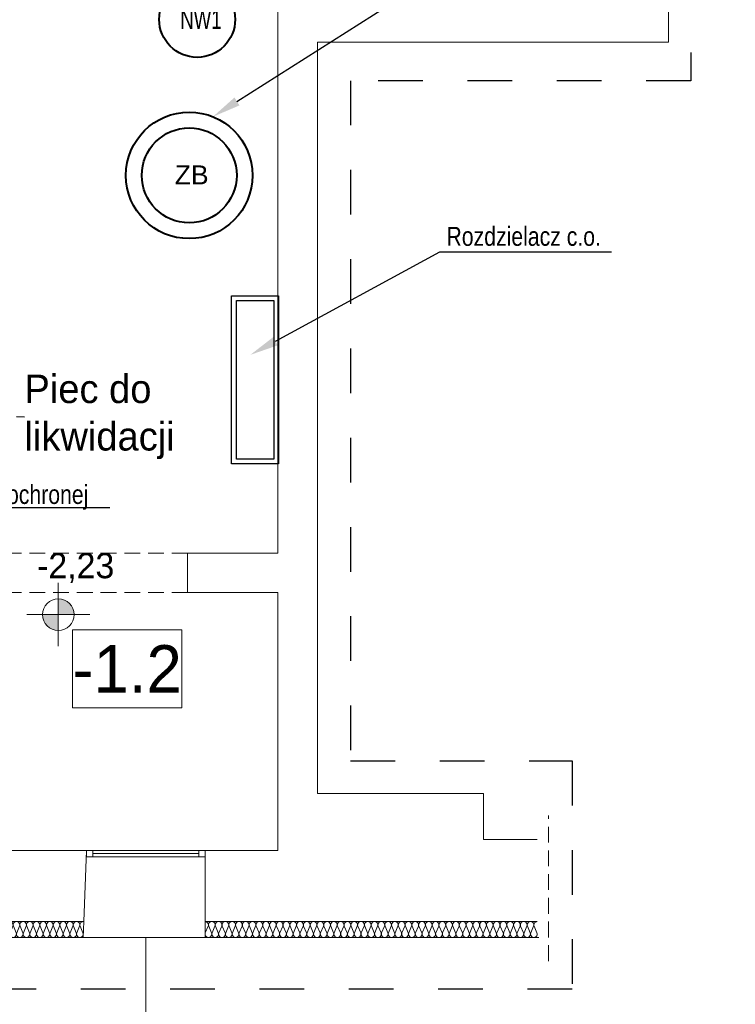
# Model space of a CAD drawing. Extents: x -528673 to -468586, y 24609 to 131944.
# Tile 6 of 87: x -519252 to -514729, y 27942 to 34167. Entities that reach past the tile are written whole.
import ezdxf
from ezdxf import colors
from ezdxf.entities.mleader import LeaderData, LeaderLine
from ezdxf.lldxf.tags import DXFTag
from ezdxf.math import Vec2, Vec3

# ---------------------------------------------------------------- set-up
doc = ezdxf.new("R2010")
doc.units = 0
doc.header["$MEASUREMENT"] = 0
for name, pattern in [('Dashed', [564.444447, 282.222223, -282.222223]), ('Krawędzie ukryte', [150, 100, -50]), ('Przerywana', [320, 160, -160])]:
    doc.linetypes.add(name, pattern=pattern)
doc.layers.get('0').update_dxf_attribs({"color": 252})
for name, color, linetype, lineweight in [('#CIEPŁO', 1, 'Continuous', 30), ('Arch opisy_Nr_Pióra__21', 252, 'Continuous', 9), ('Inwent Izolacje_Nr_Pióra__2', 252, 'Continuous', 13), ('INWENT OPISY_Nr_Pióra__21', 252, 'Continuous', 9), ('INWENT RZĘDNE_Nr_Pióra__21', 252, 'Continuous', 9), ('INWENT. OKNA_Nr_Pióra__5', 252, 'Continuous', 13), ('INWENT.ŚCIANY_Nr_Pióra__1', 252, 'Continuous', 25), ('INWENT.ŚCIANY_Nr_Pióra__20', 252, 'Continuous', 60), ('INWENT.ŚCIANY_Nr_Pióra__21', 252, 'Continuous', 9), ('INWENT.ŚCIANY_Nr_Pióra__3', 252, 'Continuous', 13), ('Istniejące stropy_Nr_Pióra__5', 252, 'Continuous', 13)]:
    doc.layers.add(name, color=color, linetype=linetype, lineweight=lineweight)
for name, color, linetype in [('#opisy', 7, 'Continuous'), ('#PODKŁAD', 252, 'Continuous'), ('Inwent Izolacje', 252, 'Continuous'), ('INWENT RZĘDNE', 252, 'Continuous'), ('IS_Text_Konstrukcji', 7, 'Continuous'), ('IS_Zasilanie', 1, 'SOLID')]:
    doc.layers.add(name, color=color, linetype=linetype)
doc.styles.add('GENERATED_STYLE_1', font='txt')
doc.styles.add('GENERATED_STYLE_3', font='txt')
doc.styles.add('GENERATED_STYLE_4', font='txt')
doc.styles.get("Standard").update_dxf_attribs({"font": 'arial.ttf', "bigfont": 'BIGFONT.SHX'})
tags = doc.linetypes.add('DASH', pattern=[15, 10, -5]).pattern_tags.tags
tags[6:7] = [DXFTag(74, 4), DXFTag(75, 0), DXFTag(340, '0'), DXFTag(46, 0.0), DXFTag(50, 0.0), DXFTag(44, 0.0), DXFTag(45, 0.0)]
tags[4:5] = [DXFTag(74, 4), DXFTag(75, 0), DXFTag(340, '0'), DXFTag(46, 0.0), DXFTag(50, 0.0), DXFTag(44, 0.0), DXFTag(45, 0.0)]
tags = doc.linetypes.add('SOLID', pattern=[10, 10, 0]).pattern_tags.tags
tags[6:7] = [DXFTag(74, 4), DXFTag(75, 0), DXFTag(340, '0'), DXFTag(46, 0.0), DXFTag(50, 0.0), DXFTag(44, 0.0), DXFTag(45, 0.0)]
tags[4:5] = [DXFTag(74, 4), DXFTag(75, 0), DXFTag(340, '0'), DXFTag(46, 0.0), DXFTag(50, 0.0), DXFTag(44, 0.0), DXFTag(45, 0.0)]
doc.dimstyles.new('GENERATED_STYLE__8', dxfattribs={"dimtxt": 0.18, "dimasz": 109.44, "dimexe": 0.18, "dimexo": 0.0625, "dimgap": 0.09, "dimtad": 0, "dimtih": 1, "dimtoh": 1, "dimdec": 4, "dimzin": 0, "dimdsep": 46, "dimcen": 0.09, "dimadec": 0, "dimazin": 0, "dimtfac": 1, "dimtdec": 4, "dimtmove": 0, "dimatfit": 3, "dimldrblk": 'ARROWHEAD_11', "dimfxl": 1, "dimtolj": 1, "dimtzin": 0, "dimarcsym": 0})

# ---------------------------------------------------------------- blocks, each defined once
blk = doc.blocks.new('Izolacja cieplna 14_223', base_point=(-521130.2, 28464.5))
at = {"layer": 'Inwent Izolacje_Nr_Pióra__2', "linetype": 'Continuous'}
for p, q in [((-521128.4, 28394.3), (-521110.8, 28434.7)), ((-521107.3, 28434.7), (-521089.7, 28394.3)), ((-521086.2, 28394.3), (-521068.6, 28434.7)), ((-521065.1, 28434.7), (-521047.5, 28394.3)), ((-521044, 28394.3), (-521026.4, 28434.7)), ((-521022.9, 28434.7), (-521005.3, 28394.3)), ((-521001.7, 28394.3), (-520984.2, 28434.7)), ((-520980.6, 28434.7), (-520963.1, 28394.3)), ((-520959.5, 28394.3), (-520942, 28434.7)), ((-520938.4, 28434.7), (-520920.8, 28394.3)), ((-520917.3, 28394.3), (-520899.7, 28434.7)), ((-520896.2, 28434.7), (-520878.6, 28394.3)), ((-520875.1, 28394.3), (-520857.5, 28434.7)), ((-520854, 28434.7), (-520836.4, 28394.3)), ((-520832.9, 28394.3), (-520815.3, 28434.7)), ((-520811.7, 28434.7), (-520794.2, 28394.3)), ((-520790.6, 28394.3), (-520773.1, 28434.7)), ((-520769.5, 28434.7), (-520752, 28394.3)), ((-520748.4, 28394.3), (-520730.8, 28434.7)), ((-520727.3, 28434.7), (-520709.7, 28394.3)), ((-520706.2, 28394.3), (-520688.6, 28434.7)), ((-520685.1, 28434.7), (-520667.5, 28394.3)), ((-520664, 28394.3), (-520646.4, 28434.7)), ((-520642.9, 28434.7), (-520625.3, 28394.3)), ((-520621.7, 28394.3), (-520604.2, 28434.7)), ((-520600.6, 28434.7), (-520583.1, 28394.3)), ((-520579.5, 28394.3), (-520562, 28434.7)), ((-520558.4, 28434.7), (-520540.8, 28394.3)), ((-520537.3, 28394.3), (-520519.7, 28434.7)), ((-520516.2, 28434.7), (-520498.6, 28394.3)), ((-520495.1, 28394.3), (-520477.5, 28434.7)), ((-520474, 28434.7), (-520456.4, 28394.3)), ((-520452.9, 28394.3), (-520435.3, 28434.7)), ((-520431.7, 28434.7), (-520414.2, 28394.3)), ((-520410.6, 28394.3), (-520393.1, 28434.7)), ((-520389.5, 28434.7), (-520372, 28394.3)), ((-520368.4, 28394.3), (-520350.8, 28434.7)), ((-520347.3, 28434.7), (-520329.7, 28394.3)), ((-520326.2, 28394.3), (-520308.6, 28434.7)), ((-520305.1, 28434.7), (-520287.5, 28394.3)), ((-520284, 28394.3), (-520266.4, 28434.7)), ((-520262.9, 28434.7), (-520245.3, 28394.3)), ((-520241.7, 28394.3), (-520224.2, 28434.7)), ((-520220.6, 28434.7), (-520203.1, 28394.3)), ((-520199.5, 28394.3), (-520182, 28434.7)), ((-520178.4, 28434.7), (-520160.8, 28394.3)), ((-520157.3, 28394.3), (-520139.7, 28434.7)), ((-520136.2, 28434.7), (-520118.6, 28394.3)), ((-520115.1, 28394.3), (-520097.5, 28434.7)), ((-520094, 28434.7), (-520076.4, 28394.3)), ((-520072.9, 28394.3), (-520055.3, 28434.7)), ((-520051.7, 28434.7), (-520034.2, 28394.3)), ((-520030.6, 28394.3), (-520013.1, 28434.7)), ((-520009.5, 28434.7), (-519992, 28394.3)), ((-519988.4, 28394.3), (-519970.8, 28434.7)), ((-519967.3, 28434.7), (-519949.7, 28394.3)), ((-519946.2, 28394.3), (-519928.6, 28434.7)), ((-519925.1, 28434.7), (-519907.5, 28394.3)), ((-519904, 28394.3), (-519886.4, 28434.7)), ((-519882.9, 28434.7), (-519865.3, 28394.3)), ((-519861.7, 28394.3), (-519844.2, 28434.7)), ((-519840.6, 28434.7), (-519823.1, 28394.3)), ((-519819.5, 28394.3), (-519802, 28434.7)), ((-519798.4, 28434.7), (-519780.8, 28394.3)), ((-519777.3, 28394.3), (-519759.7, 28434.7)), ((-519756.2, 28434.7), (-519738.6, 28394.3)), ((-519735.1, 28394.3), (-519717.5, 28434.7)), ((-519714, 28434.7), (-519696.4, 28394.3)), ((-519692.9, 28394.3), (-519675.3, 28434.7)), ((-519671.7, 28434.7), (-519654.2, 28394.3)), ((-519650.6, 28394.3), (-519633.1, 28434.7)), ((-519629.5, 28434.7), (-519612, 28394.3)), ((-519608.4, 28394.3), (-519590.8, 28434.7)), ((-519587.3, 28434.7), (-519569.7, 28394.3)), ((-519566.2, 28394.3), (-519548.6, 28434.7)), ((-519545.1, 28434.7), (-519527.5, 28394.3)), ((-519524, 28394.3), (-519506.4, 28434.7)), ((-519502.9, 28434.7), (-519485.3, 28394.3)), ((-519481.7, 28394.3), (-519464.2, 28434.7)), ((-519460.6, 28434.7), (-519443.1, 28394.3)), ((-519439.5, 28394.3), (-519422, 28434.7)), ((-519418.4, 28434.7), (-519400.8, 28394.3)), ((-519397.3, 28394.3), (-519379.7, 28434.7)), ((-519376.2, 28434.7), (-519358.6, 28394.3)), ((-519355.1, 28394.3), (-519337.5, 28434.7)), ((-519334, 28434.7), (-519316.4, 28394.3)), ((-519312.9, 28394.3), (-519295.3, 28434.7)), ((-519291.7, 28434.7), (-519274.2, 28394.3)), ((-519270.6, 28394.3), (-519253.1, 28434.7)), ((-519249.5, 28434.7), (-519232, 28394.3)), ((-519228.4, 28394.3), (-519210.8, 28434.7)), ((-519207.3, 28434.7), (-519189.7, 28394.3)), ((-519186.2, 28394.3), (-519168.6, 28434.7)), ((-519165.1, 28434.7), (-519147.5, 28394.3)), ((-519144, 28394.3), (-519126.4, 28434.7)), ((-519122.9, 28434.7), (-519105.3, 28394.3)), ((-519101.7, 28394.3), (-519084.2, 28434.7)), ((-519080.6, 28434.7), (-519063.1, 28394.3)), ((-519059.5, 28394.3), (-519042, 28434.7)), ((-519038.4, 28434.7), (-519020.8, 28394.3)), ((-519017.3, 28394.3), (-518999.7, 28434.7)), ((-518996.2, 28434.7), (-518978.6, 28394.3)), ((-518975.1, 28394.3), (-518957.5, 28434.7)), ((-518954, 28434.7), (-518936.4, 28394.3)), ((-518932.9, 28394.3), (-518915.3, 28434.7)), ((-518911.7, 28434.7), (-518894.2, 28394.3)), ((-518890.6, 28394.3), (-518873.1, 28434.7)), ((-518869.5, 28434.7), (-518852, 28394.3))]:
    blk.add_line(p, q, dxfattribs=at)
for centre, start_param, end_param in [((-521130.2, 28443.3), 4.299596, 6.283185), ((-521088, 28443.3), 4.299595, 8.266774), ((-521045.7, 28443.3), 4.299595, 8.266774), ((-521003.5, 28443.3), 4.299595, 8.266774), ((-520961.3, 28443.3), 4.299595, 8.266774), ((-520919.1, 28443.3), 4.299595, 8.266774), ((-520876.9, 28443.3), 4.299595, 8.266774), ((-520834.6, 28443.3), 4.299595, 8.266774), ((-520792.4, 28443.3), 4.299595, 8.266774), ((-520750.2, 28443.3), 4.299595, 8.266774), ((-520708, 28443.3), 4.299595, 8.266774), ((-520665.7, 28443.3), 4.299595, 8.266774), ((-520623.5, 28443.3), 4.299595, 8.266774), ((-520581.3, 28443.3), 4.299595, 8.266774), ((-520539.1, 28443.3), 4.299595, 8.266774), ((-520496.9, 28443.3), 4.299595, 8.266774), ((-520454.6, 28443.3), 4.299595, 8.266774), ((-520412.4, 28443.3), 4.299595, 8.266774), ((-520370.2, 28443.3), 4.299595, 8.266774), ((-520328, 28443.3), 4.299595, 8.266774), ((-520285.7, 28443.3), 4.299595, 8.266774), ((-520243.5, 28443.3), 4.299595, 8.266774), ((-520201.3, 28443.3), 4.299595, 8.266774), ((-520159.1, 28443.3), 4.299595, 8.266774), ((-520116.9, 28443.3), 4.299595, 8.266774), ((-520074.6, 28443.3), 4.299595, 8.266774), ((-520032.4, 28443.3), 4.299595, 8.266774), ((-519990.2, 28443.3), 4.299595, 8.266774), ((-519948, 28443.3), 4.299595, 8.266774), ((-519905.7, 28443.3), 4.299595, 8.266774), ((-519863.5, 28443.3), 4.299595, 8.266774), ((-519821.3, 28443.3), 4.299595, 8.266774), ((-519779.1, 28443.3), 4.299595, 8.266774), ((-519736.9, 28443.3), 4.299595, 8.266774), ((-519694.6, 28443.3), 4.299595, 8.266774), ((-519652.4, 28443.3), 4.299595, 8.266774), ((-519610.2, 28443.3), 4.299595, 8.266774), ((-519568, 28443.3), 4.299595, 8.266774), ((-519525.7, 28443.3), 4.299595, 8.266774), ((-519483.5, 28443.3), 4.299595, 8.266774), ((-519441.3, 28443.3), 4.299595, 8.266774), ((-519399.1, 28443.3), 4.299595, 8.266774), ((-519356.9, 28443.3), 4.299595, 8.266774), ((-519314.6, 28443.3), 4.299595, 8.266774), ((-519272.4, 28443.3), 4.299595, 8.266774), ((-519230.2, 28443.3), 4.299595, 8.266774), ((-519188, 28443.3), 4.299595, 8.266774), ((-519145.7, 28443.3), 4.299595, 8.266774), ((-519103.5, 28443.3), 4.299595, 8.266774), ((-519061.3, 28443.3), 4.299595, 8.266774), ((-519019.1, 28443.3), 4.299595, 8.266774), ((-518976.9, 28443.3), 4.299595, 8.266774), ((-518934.6, 28443.3), 4.299595, 8.266774), ((-518892.4, 28443.3), 4.299595, 8.266774), ((-518850.2, 28443.3), 0, 1.983589), ((-521109.1, 28385.8), 1.158003, 5.125183), ((-521066.9, 28385.8), 1.158003, 5.125183), ((-521024.6, 28385.8), 1.158003, 5.125183), ((-520982.4, 28385.8), 1.158003, 5.125183), ((-520940.2, 28385.8), 1.158003, 5.125183), ((-520898, 28385.8), 1.158003, 5.125183), ((-520855.7, 28385.8), 1.158003, 5.125183), ((-520813.5, 28385.8), 1.158003, 5.125183), ((-520771.3, 28385.8), 1.158003, 5.125183), ((-520729.1, 28385.8), 1.158003, 5.125183), ((-520686.9, 28385.8), 1.158003, 5.125183), ((-520644.6, 28385.8), 1.158003, 5.125183), ((-520602.4, 28385.8), 1.158003, 5.125183), ((-520560.2, 28385.8), 1.158003, 5.125183), ((-520518, 28385.8), 1.158003, 5.125183), ((-520475.7, 28385.8), 1.158003, 5.125183), ((-520433.5, 28385.8), 1.158003, 5.125183), ((-520391.3, 28385.8), 1.158003, 5.125183), ((-520349.1, 28385.8), 1.158003, 5.125183), ((-520306.9, 28385.8), 1.158003, 5.125183), ((-520264.6, 28385.8), 1.158003, 5.125183), ((-520222.4, 28385.8), 1.158003, 5.125183), ((-520180.2, 28385.8), 1.158003, 5.125183), ((-520138, 28385.8), 1.158003, 5.125183), ((-520095.7, 28385.8), 1.158003, 5.125183), ((-520053.5, 28385.8), 1.158003, 5.125183), ((-520011.3, 28385.8), 1.158003, 5.125183), ((-519969.1, 28385.8), 1.158003, 5.125183), ((-519926.9, 28385.8), 1.158003, 5.125183), ((-519884.6, 28385.8), 1.158003, 5.125183), ((-519842.4, 28385.8), 1.158003, 5.125183), ((-519800.2, 28385.8), 1.158003, 5.125183), ((-519758, 28385.8), 1.158003, 5.125183), ((-519715.7, 28385.8), 1.158003, 5.125183), ((-519673.5, 28385.8), 1.158003, 5.125183), ((-519631.3, 28385.8), 1.158003, 5.125183), ((-519589.1, 28385.8), 1.158003, 5.125183), ((-519546.9, 28385.8), 1.158003, 5.125183), ((-519504.6, 28385.8), 1.158003, 5.125183), ((-519462.4, 28385.8), 1.158003, 5.125183), ((-519420.2, 28385.8), 1.158003, 5.125183), ((-519378, 28385.8), 1.158003, 5.125183), ((-519335.7, 28385.8), 1.158003, 5.125183), ((-519293.5, 28385.8), 1.158003, 5.125183), ((-519251.3, 28385.8), 1.158003, 5.125183), ((-519209.1, 28385.8), 1.158003, 5.125183), ((-519166.9, 28385.8), 1.158003, 5.125183), ((-519124.6, 28385.8), 1.158003, 5.125183), ((-519082.4, 28385.8), 1.158003, 5.125183), ((-519040.2, 28385.8), 1.158003, 5.125183), ((-518998, 28385.8), 1.158003, 5.125183), ((-518955.7, 28385.8), 1.158003, 5.125183), ((-518913.5, 28385.8), 1.158003, 5.125183), ((-518871.3, 28385.8), 1.158003, 5.125183)]:
    blk.add_ellipse(centre, major_axis=(0, 21.3), ratio=0.992632, start_param=start_param, end_param=end_param, dxfattribs=at)
blk = doc.blocks.new('Izolacja cieplna 14_224', base_point=(-518080.2, 28464.5))
at = {"layer": 'Inwent Izolacje_Nr_Pióra__2', "linetype": 'Continuous'}
for p, q in [((-518078.4, 28394.3), (-518060.6, 28434.7)), ((-518057, 28434.7), (-518039.1, 28394.3)), ((-518035.5, 28394.3), (-518017.7, 28434.7)), ((-518014.1, 28434.7), (-517996.3, 28394.3)), ((-517992.7, 28394.3), (-517974.8, 28434.7)), ((-517971.2, 28434.7), (-517953.4, 28394.3)), ((-517949.8, 28394.3), (-517932, 28434.7)), ((-517928.4, 28434.7), (-517910.6, 28394.3)), ((-517907, 28394.3), (-517889.1, 28434.7)), ((-517885.5, 28434.7), (-517867.7, 28394.3)), ((-517864.1, 28394.3), (-517846.3, 28434.7)), ((-517842.7, 28434.7), (-517824.8, 28394.3)), ((-517821.2, 28394.3), (-517803.4, 28434.7)), ((-517799.8, 28434.7), (-517782, 28394.3)), ((-517778.4, 28394.3), (-517760.6, 28434.7)), ((-517757, 28434.7), (-517739.1, 28394.3)), ((-517735.5, 28394.3), (-517717.7, 28434.7)), ((-517714.1, 28434.7), (-517696.3, 28394.3)), ((-517692.7, 28394.3), (-517674.8, 28434.7)), ((-517671.2, 28434.7), (-517653.4, 28394.3)), ((-517649.8, 28394.3), (-517632, 28434.7)), ((-517628.4, 28434.7), (-517610.6, 28394.3)), ((-517607, 28394.3), (-517589.1, 28434.7)), ((-517585.5, 28434.7), (-517567.7, 28394.3)), ((-517564.1, 28394.3), (-517546.3, 28434.7)), ((-517542.7, 28434.7), (-517524.8, 28394.3)), ((-517521.2, 28394.3), (-517503.4, 28434.7)), ((-517499.8, 28434.7), (-517482, 28394.3)), ((-517478.4, 28394.3), (-517460.6, 28434.7)), ((-517457, 28434.7), (-517439.1, 28394.3)), ((-517435.5, 28394.3), (-517417.7, 28434.7)), ((-517414.1, 28434.7), (-517396.3, 28394.3)), ((-517392.7, 28394.3), (-517374.8, 28434.7)), ((-517371.2, 28434.7), (-517353.4, 28394.3)), ((-517349.8, 28394.3), (-517332, 28434.7)), ((-517328.4, 28434.7), (-517310.6, 28394.3)), ((-517307, 28394.3), (-517289.1, 28434.7)), ((-517285.5, 28434.7), (-517267.7, 28394.3)), ((-517264.1, 28394.3), (-517246.3, 28434.7)), ((-517242.7, 28434.7), (-517224.8, 28394.3)), ((-517221.2, 28394.3), (-517203.4, 28434.7)), ((-517199.8, 28434.7), (-517182, 28394.3)), ((-517178.4, 28394.3), (-517160.6, 28434.7)), ((-517157, 28434.7), (-517139.1, 28394.3)), ((-517135.5, 28394.3), (-517117.7, 28434.7)), ((-517114.1, 28434.7), (-517096.3, 28394.3)), ((-517092.7, 28394.3), (-517074.8, 28434.7)), ((-517071.2, 28434.7), (-517053.4, 28394.3)), ((-517049.8, 28394.3), (-517032, 28434.7)), ((-517028.4, 28434.7), (-517010.6, 28394.3)), ((-517007, 28394.3), (-516989.1, 28434.7)), ((-516985.5, 28434.7), (-516967.7, 28394.3)), ((-516964.1, 28394.3), (-516946.3, 28434.7)), ((-516942.7, 28434.7), (-516924.8, 28394.3)), ((-516921.2, 28394.3), (-516903.4, 28434.7)), ((-516899.8, 28434.7), (-516882, 28394.3)), ((-516878.4, 28394.3), (-516860.6, 28434.7)), ((-516857, 28434.7), (-516839.1, 28394.3)), ((-516835.5, 28394.3), (-516817.7, 28434.7)), ((-516814.1, 28434.7), (-516796.3, 28394.3)), ((-516792.7, 28394.3), (-516774.8, 28434.7)), ((-516771.2, 28434.7), (-516753.4, 28394.3)), ((-516749.8, 28394.3), (-516732, 28434.7)), ((-516728.4, 28434.7), (-516710.6, 28394.3)), ((-516707, 28394.3), (-516689.1, 28434.7)), ((-516685.5, 28434.7), (-516667.7, 28394.3)), ((-516664.1, 28394.3), (-516646.3, 28434.7)), ((-516642.7, 28434.7), (-516624.8, 28394.3)), ((-516621.2, 28394.3), (-516603.4, 28434.7)), ((-516599.8, 28434.7), (-516582, 28394.3)), ((-516578.4, 28394.3), (-516560.6, 28434.7)), ((-516557, 28434.7), (-516539.1, 28394.3)), ((-516535.5, 28394.3), (-516517.7, 28434.7)), ((-516514.1, 28434.7), (-516496.3, 28394.3)), ((-516492.7, 28394.3), (-516474.8, 28434.7)), ((-516471.2, 28434.7), (-516453.4, 28394.3)), ((-516449.8, 28394.3), (-516432, 28434.7)), ((-516428.4, 28434.7), (-516410.6, 28394.3)), ((-516407, 28394.3), (-516389.1, 28434.7)), ((-516385.5, 28434.7), (-516367.7, 28394.3)), ((-516364.1, 28394.3), (-516346.3, 28434.7)), ((-516342.7, 28434.7), (-516324.8, 28394.3)), ((-516321.2, 28394.3), (-516303.4, 28434.7)), ((-516299.8, 28434.7), (-516282, 28394.3)), ((-516278.4, 28394.3), (-516260.6, 28434.7)), ((-516257, 28434.7), (-516239.1, 28394.3)), ((-516235.5, 28394.3), (-516217.7, 28434.7)), ((-516214.1, 28434.7), (-516196.3, 28394.3)), ((-516192.7, 28394.3), (-516174.8, 28434.7)), ((-516171.2, 28434.7), (-516153.4, 28394.3)), ((-516149.8, 28394.3), (-516132, 28434.7)), ((-516128.4, 28434.7), (-516110.6, 28394.3)), ((-516107, 28394.3), (-516089.1, 28434.7)), ((-516085.5, 28434.7), (-516067.7, 28394.3)), ((-516064.1, 28394.3), (-516046.3, 28434.7)), ((-516042.7, 28434.7), (-516024.8, 28394.3)), ((-516021.2, 28394.3), (-516003.4, 28434.7)), ((-515999.8, 28434.7), (-515982, 28394.3))]:
    blk.add_line(p, q, dxfattribs=at)
for centre, start_param, end_param in [((-518080.2, 28443.3), 5.870392, 7.853982), ((-518037.3, 28443.3), 5.870392, 9.837571), ((-517994.5, 28443.3), 5.870392, 9.837571), ((-517951.6, 28443.3), 5.870392, 9.837571), ((-517908.8, 28443.3), 5.870392, 9.837571), ((-517865.9, 28443.3), 5.870392, 9.837571), ((-517823, 28443.3), 5.870392, 9.837571), ((-517780.2, 28443.3), 5.870392, 9.837571), ((-517737.3, 28443.3), 5.870392, 9.837571), ((-517694.5, 28443.3), 5.870392, 9.837571), ((-517651.6, 28443.3), 5.870392, 9.837571), ((-517608.8, 28443.3), 5.870392, 9.837571), ((-517565.9, 28443.3), 5.870392, 9.837571), ((-517523, 28443.3), 5.870392, 9.837571), ((-517480.2, 28443.3), 5.870392, 9.837571), ((-517437.3, 28443.3), 5.870392, 9.837571), ((-517394.5, 28443.3), 5.870392, 9.837571), ((-517351.6, 28443.3), 5.870392, 9.837571), ((-517308.8, 28443.3), 5.870392, 9.837571), ((-517265.9, 28443.3), 5.870392, 9.837571), ((-517223, 28443.3), 5.870392, 9.837571), ((-517180.2, 28443.3), 5.870392, 9.837571), ((-517137.3, 28443.3), 5.870392, 9.837571), ((-517094.5, 28443.3), 5.870392, 9.837571), ((-517051.6, 28443.3), 5.870392, 9.837571), ((-517008.8, 28443.3), 5.870392, 9.837571), ((-516965.9, 28443.3), 5.870392, 9.837571), ((-516923, 28443.3), 5.870392, 9.837571), ((-516880.2, 28443.3), 5.870392, 9.837571), ((-516837.3, 28443.3), 5.870392, 9.837571), ((-516794.5, 28443.3), 5.870392, 9.837571), ((-516751.6, 28443.3), 5.870392, 9.837571), ((-516708.8, 28443.3), 5.870392, 9.837571), ((-516665.9, 28443.3), 5.870392, 9.837571), ((-516623, 28443.3), 5.870392, 9.837571), ((-516580.2, 28443.3), 5.870392, 9.837571), ((-516537.3, 28443.3), 5.870392, 9.837571), ((-516494.5, 28443.3), 5.870392, 9.837571), ((-516451.6, 28443.3), 5.870392, 9.837571), ((-516408.8, 28443.3), 5.870392, 9.837571), ((-516365.9, 28443.3), 5.870392, 9.837571), ((-516323, 28443.3), 5.870392, 9.837571), ((-516280.2, 28443.3), 5.870392, 9.837571), ((-516237.3, 28443.3), 5.870392, 9.837571), ((-516194.5, 28443.3), 5.870392, 9.837571), ((-516151.6, 28443.3), 5.870392, 9.837571), ((-516108.8, 28443.3), 5.870392, 9.837571), ((-516065.9, 28443.3), 5.870392, 9.837571), ((-516023, 28443.3), 5.870392, 9.837571), ((-515980.2, 28443.3), 1.570796, 3.554385), ((-518058.8, 28385.8), 2.728799, 6.695979), ((-518015.9, 28385.8), 2.728799, 6.695979), ((-517973, 28385.8), 2.728799, 6.695979), ((-517930.2, 28385.8), 2.728799, 6.695979), ((-517887.3, 28385.8), 2.728799, 6.695979), ((-517844.5, 28385.8), 2.728799, 6.695979), ((-517801.6, 28385.8), 2.728799, 6.695979), ((-517758.8, 28385.8), 2.728799, 6.695979), ((-517715.9, 28385.8), 2.728799, 6.695979), ((-517673, 28385.8), 2.728799, 6.695979), ((-517630.2, 28385.8), 2.728799, 6.695979), ((-517587.3, 28385.8), 2.728799, 6.695979), ((-517544.5, 28385.8), 2.728799, 6.695979), ((-517501.6, 28385.8), 2.728799, 6.695979), ((-517458.8, 28385.8), 2.728799, 6.695979), ((-517415.9, 28385.8), 2.728799, 6.695979), ((-517373, 28385.8), 2.728799, 6.695979), ((-517330.2, 28385.8), 2.728799, 6.695979), ((-517287.3, 28385.8), 2.728799, 6.695979), ((-517244.5, 28385.8), 2.728799, 6.695979), ((-517201.6, 28385.8), 2.728799, 6.695979), ((-517158.8, 28385.8), 2.728799, 6.695979), ((-517115.9, 28385.8), 2.728799, 6.695979), ((-517073, 28385.8), 2.728799, 6.695979), ((-517030.2, 28385.8), 2.728799, 6.695979), ((-516987.3, 28385.8), 2.728799, 6.695979), ((-516944.5, 28385.8), 2.728799, 6.695979), ((-516901.6, 28385.8), 2.728799, 6.695979), ((-516858.8, 28385.8), 2.728799, 6.695979), ((-516815.9, 28385.8), 2.728799, 6.695979), ((-516773, 28385.8), 2.728799, 6.695979), ((-516730.2, 28385.8), 2.728799, 6.695979), ((-516687.3, 28385.8), 2.728799, 6.695979), ((-516644.5, 28385.8), 2.728799, 6.695979), ((-516601.6, 28385.8), 2.728799, 6.695979), ((-516558.8, 28385.8), 2.728799, 6.695979), ((-516515.9, 28385.8), 2.728799, 6.695979), ((-516473, 28385.8), 2.728799, 6.695979), ((-516430.2, 28385.8), 2.728799, 6.695979), ((-516387.3, 28385.8), 2.728799, 6.695979), ((-516344.5, 28385.8), 2.728799, 6.695979), ((-516301.6, 28385.8), 2.728799, 6.695979), ((-516258.8, 28385.8), 2.728799, 6.695979), ((-516215.9, 28385.8), 2.728799, 6.695979), ((-516173, 28385.8), 2.728799, 6.695979), ((-516130.2, 28385.8), 2.728799, 6.695979), ((-516087.3, 28385.8), 2.728799, 6.695979), ((-516044.5, 28385.8), 2.728799, 6.695979), ((-516001.6, 28385.8), 2.728799, 6.695979)]:
    blk.add_ellipse(centre, major_axis=(21.4, 0), ratio=0.992498, start_param=start_param, end_param=end_param, dxfattribs=at)
blk = doc.blocks.new('Koty wysokościowe_119', base_point=(-519007.6, 30405.7))
at = {"layer": 'INWENT RZĘDNE_Nr_Pióra__21', "linetype": 'Continuous'}
for points in [[(-519007.6, 30405.7), (-518907.6, 30405.7), (-518915.2, 30444), (-518936.9, 30476.4), (-518969.4, 30498.1), (-519007.6, 30505.7)], [(-519007.6, 30405.7), (-519107.6, 30405.7), (-519100, 30367.5), (-519078.3, 30335), (-519045.9, 30313.3), (-519007.6, 30305.7)]]:
    blk.add_hatch(color=256, dxfattribs=at).paths.add_polyline_path(points, flags=0)
for p, q in [((-519007.6, 30205.7), (-519007.6, 30605.7)), ((-519207.6, 30405.7), (-518807.6, 30405.7))]:
    blk.add_line(p, q, dxfattribs=at)
blk.add_circle((-519007.6, 30405.7), 100, dxfattribs=at)
at = {"layer": 'INWENT RZĘDNE_Nr_Pióra__21', "insert": (-519141.6, 30605.7), "char_height": 160, "attachment_point": 7, "style": 'GENERATED_STYLE_1'}
blk.add_mtext('{-2,23}', dxfattribs=at)
blk = doc.blocks.new('ARROWHEAD_11')
at = {"color": 0, "linetype": 'Continuous', "lineweight": 0}
blk.add_line((0, 0), (-1, 0), dxfattribs=at)
at = {"color": 0, "linetype": 'Continuous', "lineweight": 0, "const_width": 0.25, "flags": 128}
blk.add_lwpolyline([(-0.125, 0, 1), (0.125, 0, 1)], format="xyb", close=True, dxfattribs=at)
blk = doc.blocks.new('PIWNICA')
at = {"layer": 'INWENT OPISY_Nr_Pióra__21', "color": 252, "linetype": 'Krawędzie ukryte', "lineweight": 15}
blk.add_line((-515910.2, 28214.5), (-515910.2, 29134.5), dxfattribs=at)
at = {"layer": 'INWENT. OKNA_Nr_Pióra__5', "color": 252, "linetype": 'Continuous', "lineweight": 15}
for p, q in [((-518830.2, 28874.5), (-518830.2, 28914.5)), ((-518830.2, 28914.5), (-518790.2, 28914.5)), ((-518790.2, 28914.5), (-518790.2, 28874.5)), ((-518790.2, 28914.5), (-518120.2, 28914.5)), ((-518120.2, 28894.5), (-518790.2, 28894.5)), ((-518120.2, 28874.5), (-518120.2, 28914.5)), ((-518120.2, 28914.5), (-518080.2, 28914.5)), ((-518080.2, 28914.5), (-518080.2, 28874.5)), ((-518790.2, 28874.5), (-518830.2, 28874.5)), ((-518790.2, 28874.5), (-518120.2, 28874.5)), ((-518080.2, 28874.5), (-518120.2, 28874.5)), ((-518455.2, 28364.5), (-518455.2, 27454.5))]:
    blk.add_line(p, q, dxfattribs=at)
at = {"layer": 'INWENT.ŚCIANY_Nr_Pióra__1', "color": 252, "linetype": 'Continuous', "lineweight": 15}
for p, q in [((-515150.2, 34024.5), (-515150.2, 36964.5)), ((-517620.2, 34724.5), (-517620.2, 30794.5)), ((-517370.2, 34024.5), (-515150.2, 34024.5)), ((-517370.2, 34024.5), (-517370.2, 29274.5)), ((-517620.2, 30794.5), (-518190.2, 30794.5)), ((-518190.2, 30794.5), (-518190.2, 30544.5)), ((-517620.2, 30544.5), (-518190.2, 30544.5)), ((-517620.2, 30544.5), (-517620.2, 28914.5)), ((-516320.2, 29274.5), (-517370.2, 29274.5)), ((-516320.2, 29274.5), (-516320.2, 28984.5)), ((-516320.2, 28984.5), (-515980.2, 28984.5)), ((-518830.2, 28914.5), (-519820.2, 28914.5)), ((-518846.5, 28464.5), (-518830.2, 28914.5)), ((-517620.2, 28914.5), (-518080.2, 28914.5)), ((-518080.2, 28464.5), (-518080.2, 28914.5)), ((-518846.5, 28464.5), (-521030.2, 28464.5)), ((-515980.2, 28464.5), (-518080.2, 28464.5))]:
    blk.add_line(p, q, dxfattribs=at)
at = {"layer": 'INWENT.ŚCIANY_Nr_Pióra__20', "color": 252, "linetype": 'Dashed', "lineweight": 30}
for p, q in [((-515010.2, 36781.4), (-515010.2, 33781.4)), ((-515010.2, 33781.4), (-517160.2, 33781.4)), ((-517160.2, 33781.4), (-517160.2, 29481.4)), ((-517160.2, 29481.4), (-515760.2, 29481.4)), ((-515760.2, 29481.4), (-515760.2, 28037.1)), ((-515760.2, 28037.1), (-524395.5, 28037.1))]:
    blk.add_line(p, q, dxfattribs=at)
at = {"layer": 'INWENT.ŚCIANY_Nr_Pióra__21', "color": 252, "linetype": 'Continuous', "lineweight": 15}
for p, q in [((-518080.2, 28914.5), (-518830.2, 28914.5)), ((-518080.2, 28364.5), (-518850.2, 28364.5))]:
    blk.add_line(p, q, dxfattribs=at)
at = {"layer": 'INWENT.ŚCIANY_Nr_Pióra__3', "color": 252, "linetype": 'Continuous', "lineweight": 15}
for p, q in [((-518850.2, 28364.5), (-518846.5, 28464.5)), ((-518080.2, 28364.5), (-518080.2, 28464.5)), ((-521130.2, 28364.5), (-518850.2, 28364.5)), ((-518080.2, 28364.5), (-515970.2, 28364.5))]:
    blk.add_line(p, q, dxfattribs=at)
at = {"layer": 'Istniejące stropy_Nr_Pióra__5', "color": 252, "linetype": 'Krawędzie ukryte', "lineweight": 15}
for p, q in [((-518190.2, 30794.5), (-520350.2, 30794.5)), ((-518190.2, 30544.5), (-520350.2, 30544.5))]:
    blk.add_line(p, q, dxfattribs=at)
at = {"layer": 'Inwent Izolacje', "color": 252, "linetype": 'Continuous', "lineweight": 15}
for name, p in [('Izolacja cieplna 14_223', (-521130.2, 28464.5)), ('Izolacja cieplna 14_224', (-518080.2, 28464.5))]:
    blk.add_blockref(name, p, dxfattribs=at)
at = {"layer": 'INWENT RZĘDNE', "color": 252, "lineweight": 15}
blk.add_blockref('Koty wysokościowe_119', (-519007.6, 30405.7), dxfattribs=at)
at = {"layer": 'Arch opisy_Nr_Pióra__21', "color": 252, "linetype": 'Continuous', "lineweight": 15, "insert": (-519221.7, 31655.8), "char_height": 180, "width": 1570.45, "attachment_point": 4, "style": 'GENERATED_STYLE_4'}
blk.add_mtext('{Piec do likwidacji}', dxfattribs=at)
at = {"color": 252, "linetype": 'Continuous', "lineweight": 15, "ltscale": 2077772.932189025}
blk.add_wipeout([(-518918.4, 30309.4), (-518226.6, 30309.4), (-518226.6, 29815.2), (-518918.4, 29815.2)], dxfattribs=at).dxf.layer = 'INWENT OPISY_Nr_Pióra__21'
at = {"layer": 'INWENT OPISY_Nr_Pióra__21', "color": 252, "linetype": 'Continuous', "lineweight": 15, "flags": 128}
blk.add_lwpolyline([(-518918.4, 30309.4), (-518226.6, 30309.4), (-518226.6, 29815.2), (-518918.4, 29815.2)], close=True, dxfattribs=at)
at = {"layer": 'INWENT OPISY_Nr_Pióra__21', "color": 252, "linetype": 'Continuous', "lineweight": 15, "insert": (-518572.5, 29912.3), "char_height": 300, "attachment_point": 8, "style": 'GENERATED_STYLE_3'}
blk.add_mtext('{-1.2 }', dxfattribs=at)
at = {"layer": 'Arch opisy_Nr_Pióra__21', "color": 252, "linetype": 'Przerywana', "lineweight": 15, "annotation_type": 0, "has_hookline": 1, "hookline_direction": 0, "text_width": 1122.9}
blk.add_leader([(-519911.4, 30035.6), (-519911.4, 31681.5), (-519221.8, 31655.8)], dimstyle='GENERATED_STYLE__8', dxfattribs=at)

msp = doc.modelspace()

# ---------------------------------------------------------------- block references
at = {"layer": '#PODKŁAD'}
msp.add_blockref('PIWNICA', (0, 0), dxfattribs=at)

# ---------------------------------------------------------------- next in the draw order: linework, layer by layer
at = {"layer": '#CIEPŁO', "color": 0, "lineweight": 40}
for centre, radius in [((-518129.9, 34168.8), 240), ((-518180.2, 33182.6), 300)]:
    msp.add_circle(centre, radius, dxfattribs=at)
at = {"layer": '#CIEPŁO', "color": 0, "linetype": 'DASH', "lineweight": 40, "ltscale": 10}
msp.add_circle((-518180.2, 33182.6), 400, dxfattribs=at)
at = {"layer": 'IS_Zasilanie', "color": 0}
for points in [[(-517912.3, 32422), (-517616.3, 32422), (-517616.3, 31358), (-517912.3, 31358)], [(-517882.3, 32392), (-517646.3, 32392), (-517646.3, 31388), (-517882.3, 31388)]]:
    msp.add_lwpolyline(points, close=True, dxfattribs=at)

# ---------------------------------------------------------------- next in the draw order: texts
at = {"layer": '#opisy', "char_height": 120, "attachment_point": 1}
for s, insert, width in [('\\W0.7;NW1', (-518236.6, 34228.9), 1720), ('ZB', (-518271.9, 33245.8), 1720), ('\\W0.8;Rozdzielacz c.o.', (-516554.2, 32857.2), 2820), ('\\W0.8;Przejście w rurze ochronej', (-520390.1, 31225.2), 2820)]:
    msp.add_mtext(s, dxfattribs=dict(at, insert=insert, width=width))

# ---------------------------------------------------------------- next in the draw order: leaders
at = {"layer": 'IS_Text_Konstrukcji'}
ml = msp.add_multileader_mtext('Standard', dxfattribs=at)
ml.set_content('')
ml.set_leader_properties()
ml.build(insert=Vec2(0, 0))
ml.multileader.update_dxf_attribs({"text_right_attachment_type": 6, "dogleg_length": 0.36, "arrow_head_size": 180})
ctx = ml.context
ctx.base_point, ctx.char_height, ctx.arrow_head_size, ctx.landing_gap_size, ctx.plane_origin = Vec3(-514378.4, 34389.5), 0.18, 180, 0.09, Vec3(-528334.8, 17335.5)
ctx.right_attachment = 6
notes = []
notes.append((ctx, [(0, (1, 1, 0), (-516714.6, 34389.5), (1, 0), 2336.1, [(0, [(-518030.3, 33553.5)], 0, [])])]))
ctx.mtext.insert = Vec3(-514378.4, 34389.6)
ml = msp.add_multileader_mtext('Standard', dxfattribs=at)
ml.set_content('')
ml.set_leader_properties()
ml.build(insert=Vec2(0, 0))
ml.multileader.update_dxf_attribs({"text_right_attachment_type": 6, "dogleg_length": 0.36, "arrow_head_size": 180})
ctx = ml.context
ctx.base_point, ctx.char_height, ctx.arrow_head_size, ctx.landing_gap_size, ctx.plane_origin = Vec3(-515510.6, 32698.4), 0.18, 180, 0.09, Vec3(-533301.2, 14426.9)
ctx.right_attachment = 6
notes.append((ctx, [(0, (1, 1, 0), (-516596.7, 32698.4), (1, 0), 1086.1, [(0, [(-517793.5, 32048)], 0, [])])]))
ctx.mtext.insert = Vec3(-515510.5, 32698.5)
ml = msp.add_multileader_mtext('Standard', dxfattribs=at)
ml.set_content('')
ml.set_leader_properties()
ml.build(insert=Vec2(0, 0))
ml.multileader.update_dxf_attribs({"text_right_attachment_type": 6, "dogleg_length": 0.36, "arrow_head_size": 180})
ctx = ml.context
ctx.base_point, ctx.char_height, ctx.arrow_head_size, ctx.landing_gap_size, ctx.plane_origin = Vec3(-518682.9, 31082.6), 0.18, 180, 0.09, Vec3(-531271.5, 13965.2)
ctx.right_attachment = 6
notes.append((ctx, [(0, (1, 1, 0), (-520419, 31082.6), (1, 0), 1736.1, [(0, [(-521274.9, 30378.8)], 0, [])])]))
ctx.mtext.insert = Vec3(-518682.8, 31082.7)
for ctx, leaders in notes:
    for number, flags, end, landing, length, lines in leaders:
        leader = LeaderData()
        leader.index, (leader.has_last_leader_line, leader.has_dogleg_vector, leader.attachment_direction) = number, flags
        leader.last_leader_point, leader.dogleg_vector, leader.dogleg_length = Vec3(end), Vec3(landing), length
        for number, points, colour, breaks in lines:
            line = LeaderLine()
            line.index, line.vertices, line.color, line.breaks = number, Vec3.list(points), colors.encode_raw_color(colour), breaks
            leader.lines.append(line)
        ctx.leaders.append(leader)

doc.saveas('drawing.dxf')
